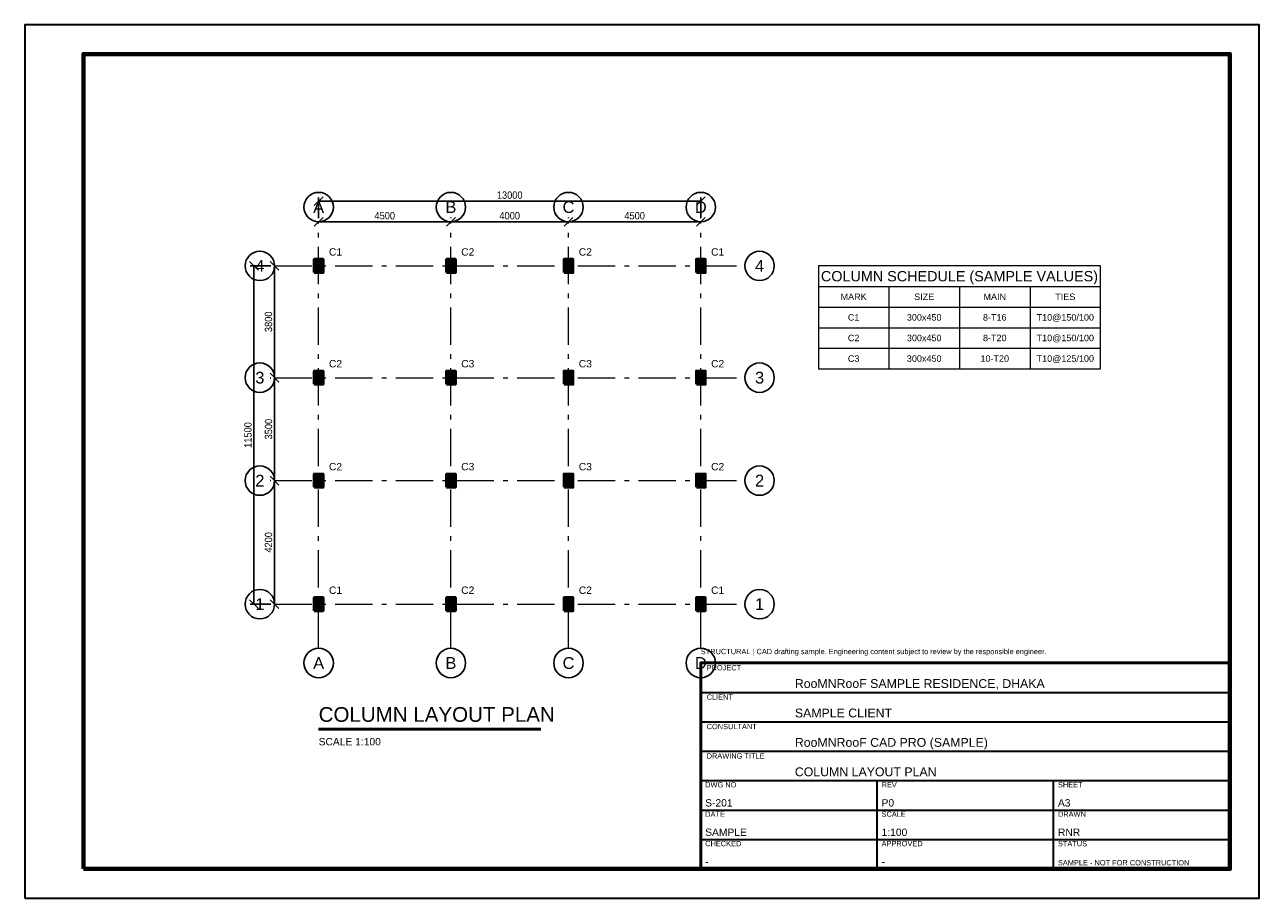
# Model space of a CAD drawing. Header units: millimetres. Extents: x -10000 to 32000, y -10000 to 19700.
import ezdxf
from ezdxf.enums import TextEntityAlignment as Align

# ---------------------------------------------------------------- set-up
doc = ezdxf.new("R2010")
doc.units = ezdxf.units.MM
doc.header["$LTSCALE"] = 100
doc.linetypes.add('RNR_GRID', pattern=[20.6375, 12.7, -3.175, 1.5875, -3.175])
for name, color, linetype, lineweight, true_color in [('ANNO-DIMS', 30, 'Continuous', 18, 0xff9f1c), ('ANNO-GRID', 7, 'Continuous', 25, 0xf8f9fa), ('ANNO-SCHEDULE', 9, 'Continuous', 18, 0xc8c8c8), ('ANNO-TEXT', 7, 'Continuous', 18, 0xffffff), ('ANNO-TITLE', 7, 'Continuous', 35, 0xffc6ff), ('S-COL', 22, 'Continuous', 50, 0xd62828), ('S-COL-TEXT', 30, 'Continuous', 18, 0xf77f00), ('S-GRID', 253, 'RNR_GRID', 18, 0xadb5bd)]:
    doc.layers.add(name, color=color, linetype=linetype, lineweight=lineweight, true_color=true_color)
doc.layers.add('S-HATCH', color=252, linetype='Continuous', lineweight=9, true_color=0x8c8ca0, transparency=0.4)
doc.styles.add('RNR_HEADING', font='arial.ttf')
doc.styles.add('RNR_TEXT', font='arial.ttf', dxfattribs={"width": 0.9})
doc.dimstyles.new('RNR_STRUCT', dxfattribs={"dimscale": 100, "dimtxt": 2.5, "dimasz": 1.5, "dimexe": 1.25, "dimexo": 1.5, "dimgap": 0.8, "dimtad": 1, "dimdec": 0, "dimtxsty": 'RNR_TEXT', "dimtsz": 1.5, "dimcen": 2.5, "dimazin": 3, "dimtfac": 1, "dimtmove": 0, "dimatfit": 3})

msp = doc.modelspace()

# ---------------------------------------------------------------- hatches: boundary and pattern name
at = {"layer": 'S-HATCH', "true_color": 0x8c8ca0}
h = msp.add_hatch(dxfattribs=at)
h.set_pattern_fill('ANSI31', scale=5)
h.paths.add_polyline_path([(-150, 11275), (150, 11275), (150, 11725), (-150, 11725)])
h = msp.add_hatch(dxfattribs=at)
h.set_pattern_fill('ANSI31', scale=5)
h.paths.add_polyline_path([(4350, 11275), (4650, 11275), (4650, 11725), (4350, 11725)])
h = msp.add_hatch(dxfattribs=at)
h.set_pattern_fill('ANSI31', scale=5)
h.paths.add_polyline_path([(8350, 11275), (8650, 11275), (8650, 11725), (8350, 11725)])
h = msp.add_hatch(dxfattribs=at)
h.set_pattern_fill('ANSI31', scale=5)
h.paths.add_polyline_path([(12850, 11275), (13150, 11275), (13150, 11725), (12850, 11725)])
h = msp.add_hatch(dxfattribs=at)
h.set_pattern_fill('ANSI31', scale=5)
h.paths.add_polyline_path([(-150, 7475), (150, 7475), (150, 7925), (-150, 7925)])
h = msp.add_hatch(dxfattribs=at)
h.set_pattern_fill('ANSI31', scale=5)
h.paths.add_polyline_path([(4350, 7475), (4650, 7475), (4650, 7925), (4350, 7925)])
h = msp.add_hatch(dxfattribs=at)
h.set_pattern_fill('ANSI31', scale=5)
h.paths.add_polyline_path([(8350, 7475), (8650, 7475), (8650, 7925), (8350, 7925)])
h = msp.add_hatch(dxfattribs=at)
h.set_pattern_fill('ANSI31', scale=5)
h.paths.add_polyline_path([(12850, 7475), (13150, 7475), (13150, 7925), (12850, 7925)])
h = msp.add_hatch(dxfattribs=at)
h.set_pattern_fill('ANSI31', scale=5)
h.paths.add_polyline_path([(-150, 3975), (150, 3975), (150, 4425), (-150, 4425)])
h = msp.add_hatch(dxfattribs=at)
h.set_pattern_fill('ANSI31', scale=5)
h.paths.add_polyline_path([(4350, 3975), (4650, 3975), (4650, 4425), (4350, 4425)])
h = msp.add_hatch(dxfattribs=at)
h.set_pattern_fill('ANSI31', scale=5)
h.paths.add_polyline_path([(8350, 3975), (8650, 3975), (8650, 4425), (8350, 4425)])
h = msp.add_hatch(dxfattribs=at)
h.set_pattern_fill('ANSI31', scale=5)
h.paths.add_polyline_path([(12850, 3975), (13150, 3975), (13150, 4425), (12850, 4425)])
h = msp.add_hatch(dxfattribs=at)
h.set_pattern_fill('ANSI31', scale=5)
h.paths.add_polyline_path([(-150, -225), (150, -225), (150, 225), (-150, 225)])
h = msp.add_hatch(dxfattribs=at)
h.set_pattern_fill('ANSI31', scale=5)
h.paths.add_polyline_path([(4350, -225), (4650, -225), (4650, 225), (4350, 225)])
h = msp.add_hatch(dxfattribs=at)
h.set_pattern_fill('ANSI31', scale=5)
h.paths.add_polyline_path([(8350, -225), (8650, -225), (8650, 225), (8350, 225)])
h = msp.add_hatch(dxfattribs=at)
h.set_pattern_fill('ANSI31', scale=5)
h.paths.add_polyline_path([(12850, -225), (13150, -225), (13150, 225), (12850, 225)])

# ---------------------------------------------------------------- linework, layer by layer
at = {"layer": 'ANNO-GRID'}
for centre in [(0, 13500), (4500, 13500), (8500, 13500), (13000, 13500), (-2000, 11500), (15000, 11500), (-2000, 7700), (15000, 7700), (-2000, 4200), (15000, 4200), (-2000, 0), (15000, 0), (0, -2000), (4500, -2000), (8500, -2000), (13000, -2000)]:
    msp.add_circle(centre, 500, dxfattribs=at)
at = {"layer": 'ANNO-SCHEDULE'}
for p, q in [((17000, 10800), (26600, 10800)), ((19400, 10800), (19400, 8000)), ((21800, 10800), (21800, 8000)), ((24200, 10800), (24200, 8000)), ((17000, 10100), (26600, 10100)), ((17000, 9400), (26600, 9400)), ((17000, 8700), (26600, 8700))]:
    msp.add_line(p, q, dxfattribs=at)
msp.add_lwpolyline([(17000, 8000), (26600, 8000), (26600, 11500), (17000, 11500)], close=True, dxfattribs=at)
at = {"layer": 'ANNO-TEXT', "lineweight": 50}
msp.add_line((0, -4250), (7560, -4250), dxfattribs=at)
at = {"layer": 'ANNO-TITLE'}
for p, q in [((13000, -3000), (31000, -3000)), ((13000, -4000), (31000, -4000)), ((13000, -5000), (31000, -5000)), ((13000, -6000), (31000, -6000)), ((19000, -9000), (19000, -6000)), ((25000, -9000), (25000, -6000)), ((13000, -7000), (31000, -7000)), ((13000, -8000), (31000, -8000))]:
    msp.add_line(p, q, dxfattribs=at)
msp.add_lwpolyline([(-10000, -10000), (32000, -10000), (32000, 19700), (-10000, 19700)], close=True, dxfattribs=at)
at = {"layer": 'ANNO-TITLE', "lineweight": 70}
msp.add_lwpolyline([(-8000, -9000), (31000, -9000), (31000, 18700), (-8000, 18700)], close=True, dxfattribs=at)
at = {"layer": 'ANNO-TITLE', "lineweight": 50}
msp.add_lwpolyline([(13000, -9000), (31000, -9000), (31000, -2000), (13000, -2000)], close=True, dxfattribs=at)
at = {"layer": 'S-COL'}
for points in [[(-150, 11275), (150, 11275), (150, 11725), (-150, 11725)], [(4350, 11275), (4650, 11275), (4650, 11725), (4350, 11725)], [(8350, 11275), (8650, 11275), (8650, 11725), (8350, 11725)], [(12850, 11275), (13150, 11275), (13150, 11725), (12850, 11725)], [(-150, 7475), (150, 7475), (150, 7925), (-150, 7925)], [(4350, 7475), (4650, 7475), (4650, 7925), (4350, 7925)], [(8350, 7475), (8650, 7475), (8650, 7925), (8350, 7925)], [(12850, 7475), (13150, 7475), (13150, 7925), (12850, 7925)], [(-150, 3975), (150, 3975), (150, 4425), (-150, 4425)], [(4350, 3975), (4650, 3975), (4650, 4425), (4350, 4425)], [(8350, 3975), (8650, 3975), (8650, 4425), (8350, 4425)], [(12850, 3975), (13150, 3975), (13150, 4425), (12850, 4425)], [(-150, -225), (150, -225), (150, 225), (-150, 225)], [(4350, -225), (4650, -225), (4650, 225), (4350, 225)], [(8350, -225), (8650, -225), (8650, 225), (8350, 225)], [(12850, -225), (13150, -225), (13150, 225), (12850, 225)]]:
    msp.add_lwpolyline(points, close=True, dxfattribs=at)
at = {"layer": 'S-GRID'}
for p, q in [((0, -1500), (0, 13000)), ((4500, -1500), (4500, 13000)), ((8500, -1500), (8500, 13000)), ((13000, -1500), (13000, 13000)), ((-1500, 11500), (14500, 11500)), ((-1500, 7700), (14500, 7700)), ((-1500, 4200), (14500, 4200)), ((-1500, 0), (14500, 0))]:
    msp.add_line(p, q, dxfattribs=at)

# ---------------------------------------------------------------- texts
at = {"layer": 'ANNO-GRID', "style": 'RNR_TEXT'}
for s, p in [('A', (0, 13500)), ('B', (4500, 13500)), ('C', (8500, 13500)), ('D', (13000, 13500)), ('4', (-2000, 11500)), ('4', (15000, 11500)), ('3', (-2000, 7700)), ('3', (15000, 7700)), ('2', (-2000, 4200)), ('2', (15000, 4200)), ('1', (-2000, 0)), ('1', (15000, 0)), ('A', (0, -2000)), ('B', (4500, -2000)), ('C', (8500, -2000)), ('D', (13000, -2000))]:
    msp.add_text(s, height=400, dxfattribs=at).set_placement(p, align=Align.MIDDLE_CENTER)
at = {"layer": 'ANNO-SCHEDULE'}
for s, height, style, p in [('COLUMN SCHEDULE (SAMPLE VALUES)', 350, 'RNR_HEADING', (21800, 11150)), ('MARK', 220, 'RNR_TEXT', (18200, 10450)), ('SIZE', 220, 'RNR_TEXT', (20600, 10450)), ('MAIN', 220, 'RNR_TEXT', (23000, 10450)), ('TIES', 220, 'RNR_TEXT', (25400, 10450)), ('C1', 220, 'RNR_TEXT', (18200, 9750)), ('300x450', 220, 'RNR_TEXT', (20600, 9750)), ('8-T16', 220, 'RNR_TEXT', (23000, 9750)), ('T10@150/100', 220, 'RNR_TEXT', (25400, 9750)), ('C2', 220, 'RNR_TEXT', (18200, 9050)), ('300x450', 220, 'RNR_TEXT', (20600, 9050)), ('8-T20', 220, 'RNR_TEXT', (23000, 9050)), ('T10@150/100', 220, 'RNR_TEXT', (25400, 9050)), ('C3', 220, 'RNR_TEXT', (18200, 8350)), ('300x450', 220, 'RNR_TEXT', (20600, 8350)), ('10-T20', 220, 'RNR_TEXT', (23000, 8350)), ('T10@125/100', 220, 'RNR_TEXT', (25400, 8350))]:
    msp.add_text(s, height=height, dxfattribs=dict(at, style=style)).set_placement(p, align=Align.MIDDLE_CENTER)
at = {"layer": 'ANNO-TEXT'}
for s, height, style, p in [('COLUMN LAYOUT PLAN', 500, 'RNR_HEADING', (0, -4000)), ('SCALE 1:100', 250, 'RNR_TEXT', (0, -4800))]:
    msp.add_text(s, height=height, dxfattribs=dict(at, style=style)).set_placement(p)
at = {"layer": 'ANNO-TITLE', "style": 'RNR_TEXT'}
for s, height, p in [('STRUCTURAL | CAD drafting sample. Engineering content subject to review by the responsible engineer.', 180, (13000, -1700)), ('PROJECT', 180, (13200, -2250)), ('RooMNRooF SAMPLE RESIDENCE, DHAKA', 300, (16200, -2850)), ('CLIENT', 180, (13200, -3250)), ('SAMPLE CLIENT', 300, (16200, -3850)), ('CONSULTANT', 180, (13200, -4250)), ('RooMNRooF CAD PRO (SAMPLE)', 300, (16200, -4850)), ('DRAWING TITLE', 180, (13200, -5250)), ('COLUMN LAYOUT PLAN', 300, (16200, -5850)), ('DWG NO', 180, (13150, -6230)), ('REV', 180, (19150, -6230)), ('SHEET', 180, (25150, -6230)), ('S-201', 250, (13150, -6880)), ('P0', 250, (19150, -6880)), ('A3', 250, (25150, -6880)), ('DATE', 180, (13150, -7230)), ('SCALE', 180, (19150, -7230)), ('DRAWN', 180, (25150, -7230)), ('SAMPLE', 250, (13150, -7880)), ('1:100', 250, (19150, -7880)), ('RNR', 250, (25150, -7880)), ('CHECKED', 180, (13150, -8230)), ('APPROVED', 180, (19150, -8230)), ('STATUS', 180, (25150, -8230)), ('-', 250, (13150, -8880)), ('-', 250, (19150, -8880)), ('SAMPLE - NOT FOR CONSTRUCTION', 180, (25150, -8880))]:
    msp.add_text(s, height=height, dxfattribs=at).set_placement(p)
at = {"layer": 'S-COL-TEXT', "style": 'RNR_TEXT'}
for s, p in [('C1', (350, 11850)), ('C2', (4850, 11850)), ('C2', (8850, 11850)), ('C1', (13350, 11850)), ('C2', (350, 8050)), ('C3', (4850, 8050)), ('C3', (8850, 8050)), ('C2', (13350, 8050)), ('C2', (350, 4550)), ('C3', (4850, 4550)), ('C3', (8850, 4550)), ('C2', (13350, 4550)), ('C1', (350, 350)), ('C2', (4850, 350)), ('C2', (8850, 350)), ('C1', (13350, 350))]:
    msp.add_text(s, height=250, dxfattribs=at).set_placement(p)

# ---------------------------------------------------------------- dimensions: what is measured, and where the dimension line sits
at = {"layer": 'ANNO-DIMS'}
for base, p1, p2 in [((0, 13700), (0, 13000), (13000, 13000)), ((0, 13000), (0, 13000), (4500, 13000)), ((4500, 13000), (4500, 13000), (8500, 13000)), ((8500, 13000), (8500, 13000), (13000, 13000))]:
    msp.add_linear_dim(base=base, p1=p1, p2=p2, dimstyle='RNR_STRUCT', override={"dimscale": 100}, dxfattribs=at).render()
for base, p1, p2 in [((-2200, 0), (-1500, 0), (-1500, 11500)), ((-1500, 7700), (-1500, 7700), (-1500, 11500)), ((-1500, 4200), (-1500, 4200), (-1500, 7700)), ((-1500, 0), (-1500, 0), (-1500, 4200))]:
    msp.add_linear_dim(base=base, p1=p1, p2=p2, angle=90, dimstyle='RNR_STRUCT', override={"dimscale": 100}, dxfattribs=at).render()

doc.saveas('drawing.dxf')
